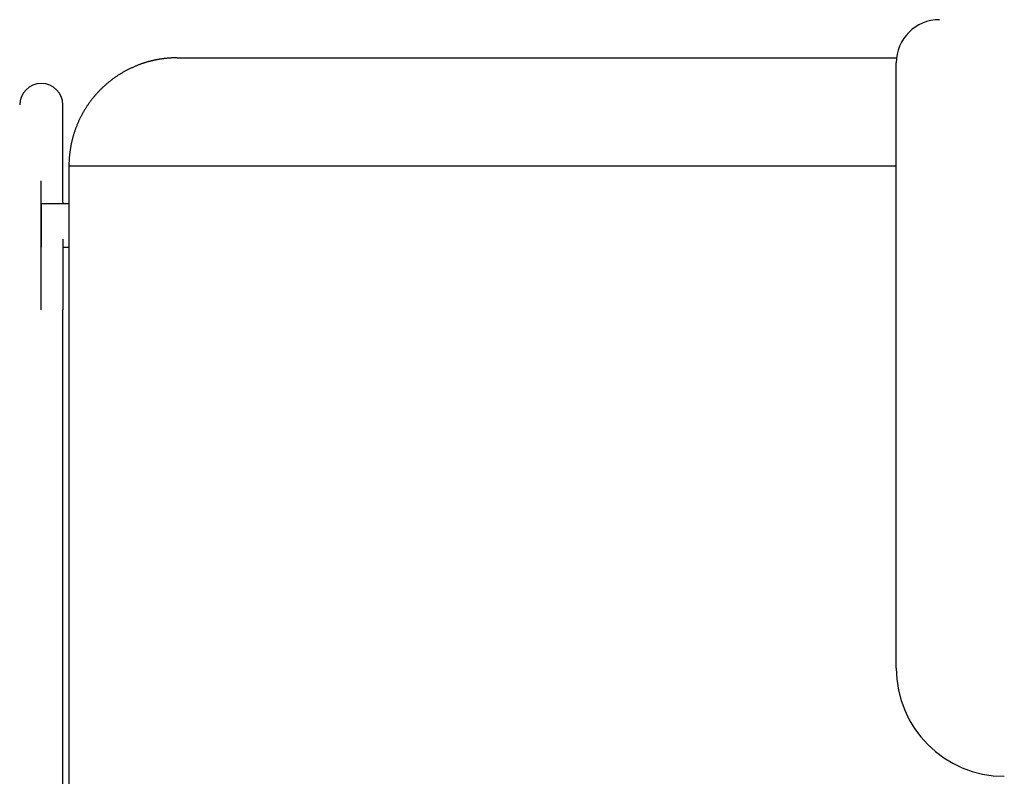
# Model space of a CAD drawing. Header units: metres. Extents: x -1 to 461, y -6 to 31.
# Tile 46 of 82: x 419.059 to 419.515, y 14.398 to 14.748. Entities that reach past the tile are written whole.
import ezdxf

# ---------------------------------------------------------------- set-up
doc = ezdxf.new("R2010")
doc.units = ezdxf.units.M
doc.linetypes.add('CONTINUA', pattern=[0])
doc.layers.add('PA MOBLES', color=7, linetype='CONTINUA', lineweight=25)

msp = doc.modelspace()

# ---------------------------------------------------------------- linework, layer by layer
at = {"layer": 'PA MOBLES', "color": 180, "transparency": 33554687}
for p, q in [((419.13216, 14.73083), (419.46479, 14.73083)), ((419.46465, 14.44848), (419.46465, 14.72848)), ((419.07938, 14.66403), (419.07938, 14.70909)), ((419.08216, 14.68083), (419.46465, 14.68083)), ((419.08216, 14.68083), (419.08216, 14.33082)), ((419.06938, 14.61434), (419.06938, 14.67391)), ((419.06938, 14.66322), (419.06938, 14.64322)), ((419.08216, 14.66322), (419.06938, 14.66322)), ((419.07938, 14.64322), (419.08216, 14.64322)), ((419.07938, 14.35384), (419.07938, 14.61434))]:
    msp.add_line(p, q, dxfattribs=at)
for points in [[(419.12024, 14.72939), (419.11999, 14.72932), (419.11974, 14.72926), (419.11949, 14.7292), (419.11924, 14.72913), (419.11898, 14.72906), (419.11873, 14.72899), (419.11849, 14.72892), (419.11824, 14.72885), (419.11799, 14.72878), (419.11774, 14.7287), (419.11749, 14.72863), (419.11724, 14.72855), (419.11699, 14.72847), (419.11675, 14.72839), (419.1165, 14.72831), (419.11625, 14.72823), (419.11601, 14.72815), (419.11576, 14.72806), (419.11552, 14.72798), (419.11527, 14.72789), (419.11503, 14.7278), (419.11479, 14.72771), (419.11454, 14.72762), (419.1143, 14.72753), (419.11406, 14.72744), (419.11382, 14.72734), (419.11357, 14.72725), (419.11333, 14.72715), (419.11309, 14.72705), (419.11285, 14.72695), (419.11255, 14.72682), (419.11224, 14.72669), (419.11194, 14.72656), (419.11163, 14.72642), (419.11133, 14.72628), (419.11102, 14.72614), (419.11072, 14.726), (419.11042, 14.72586), (419.11012, 14.72571), (419.10982, 14.72556), (419.10953, 14.72541), (419.10923, 14.72526), (419.10894, 14.72511), (419.10864, 14.72495), (419.10835, 14.7248), (419.10806, 14.72464), (419.10777, 14.72448), (419.10748, 14.72431), (419.10719, 14.72415), (419.10691, 14.72398), (419.10662, 14.72381), (419.10634, 14.72365), (419.10606, 14.72347), (419.10577, 14.7233), (419.1055, 14.72313), (419.10522, 14.72295), (419.10494, 14.72277), (419.10467, 14.72259), (419.10439, 14.72241), (419.10412, 14.72223), (419.10385, 14.72204), (419.10358, 14.72186), (419.10331, 14.72167), (419.10305, 14.72148), (419.10278, 14.72129), (419.10252, 14.7211), (419.10226, 14.7209), (419.102, 14.72071), (419.10174, 14.72051), (419.10148, 14.72031), (419.10123, 14.72011), (419.10097, 14.71991), (419.10072, 14.71971), (419.10047, 14.7195), (419.10022, 14.7193), (419.09998, 14.71909), (419.09973, 14.71889), (419.09949, 14.71868), (419.09925, 14.71847), (419.09901, 14.71826), (419.09877, 14.71805), (419.09853, 14.71783), (419.0983, 14.71762), (419.09807, 14.7174), (419.09783, 14.71719), (419.09761, 14.71697), (419.09738, 14.71675), (419.09715, 14.71653), (419.09693, 14.71631), (419.09671, 14.71609), (419.09649, 14.71587), (419.09627, 14.71565), (419.09606, 14.71542), (419.09584, 14.7152), (419.09563, 14.71497), (419.09542, 14.71474), (419.0952, 14.71451), (419.09499, 14.71428), (419.09478, 14.71404), (419.09457, 14.7138), (419.09437, 14.71357), (419.09416, 14.71332), (419.09395, 14.71308), (419.09375, 14.71284), (419.09354, 14.71259), (419.09334, 14.71235), (419.09314, 14.7121), (419.09294, 14.71185), (419.09274, 14.71159), (419.09255, 14.71134), (419.09235, 14.71108), (419.09216, 14.71083), (419.09196, 14.71057), (419.09177, 14.71031), (419.09158, 14.71004), (419.09139, 14.70978), (419.0912, 14.70951), (419.09102, 14.70925), (419.09083, 14.70898), (419.09065, 14.70871), (419.09047, 14.70844), (419.09029, 14.70817), (419.09011, 14.70789), (419.08994, 14.70761), (419.08976, 14.70734), (419.08959, 14.70706), (419.08942, 14.70678), (419.08925, 14.7065), (419.08908, 14.70621), (419.08892, 14.70593), (419.08875, 14.70564), (419.08859, 14.70536), (419.08843, 14.70507), (419.08827, 14.70478), (419.08811, 14.70449), (419.08796, 14.7042), (419.0878, 14.70391), (419.08765, 14.70361), (419.0875, 14.70332), (419.08735, 14.70302), (419.08721, 14.70272), (419.08706, 14.70242), (419.08692, 14.70212), (419.08678, 14.70182), (419.08664, 14.70152), (419.0865, 14.70122), (419.08637, 14.70092), (419.08624, 14.70061), (419.08611, 14.70031), (419.08598, 14.7), (419.08585, 14.69969), (419.08573, 14.69938), (419.08561, 14.69907), (419.08548, 14.69876), (419.08537, 14.69845), (419.08525, 14.69814), (419.08514, 14.69783), (419.08502, 14.69752), (419.08491, 14.6972), (419.08481, 14.69689), (419.0847, 14.69657), (419.0846, 14.69626), (419.0845, 14.69594), (419.0844, 14.69562), (419.0843, 14.6953), (419.0842, 14.69499), (419.08411, 14.69467), (419.08402, 14.69435), (419.08393, 14.69403), (419.08384, 14.69371), (419.08376, 14.69339), (419.08368, 14.69307), (419.0836, 14.69274), (419.08352, 14.69242), (419.08344, 14.6921), (419.08337, 14.69178), (419.0833, 14.69145), (419.08323, 14.69113), (419.08316, 14.69081), (419.0831, 14.69049), (419.08304, 14.69016), (419.08298, 14.68984), (419.08292, 14.68951), (419.08286, 14.68919), (419.08281, 14.68887), (419.08276, 14.68854), (419.08271, 14.68822), (419.08266, 14.68789), (419.08261, 14.68757), (419.08257, 14.68725), (419.08253, 14.68692), (419.08249, 14.6866), (419.08245, 14.68627), (419.08242, 14.68595), (419.08239, 14.68563), (419.08236, 14.68531), (419.08233, 14.68498), (419.0823, 14.68466), (419.08228, 14.68434), (419.08226, 14.68402), (419.08224, 14.6837), (419.08222, 14.68337), (419.08221, 14.68305), (419.08219, 14.68273), (419.08218, 14.68242), (419.08217, 14.6821), (419.08217, 14.68178), (419.08216, 14.68146), (419.08216, 14.68114), (419.08216, 14.68083)], [(419.13216, 14.73083), (419.13191, 14.73083), (419.13166, 14.73082), (419.13141, 14.73082), (419.13116, 14.73082), (419.1309, 14.73081), (419.13065, 14.7308), (419.13039, 14.7308), (419.13013, 14.73079), (419.12987, 14.73077), (419.12961, 14.73076), (419.12935, 14.73075), (419.12909, 14.73073), (419.12883, 14.73071), (419.12857, 14.7307), (419.1283, 14.73068), (419.12804, 14.73066), (419.12777, 14.73063), (419.12751, 14.73061), (419.12724, 14.73058), (419.12697, 14.73056), (419.12671, 14.73053), (419.12644, 14.7305), (419.12617, 14.73047), (419.1259, 14.73043), (419.12564, 14.7304), (419.12537, 14.73036), (419.1251, 14.73033), (419.12483, 14.73029), (419.12456, 14.73025), (419.12429, 14.73021), (419.12416, 14.73018), (419.12402, 14.73016), (419.12388, 14.73014), (419.12375, 14.73012), (419.12361, 14.73009), (419.12347, 14.73007), (419.12334, 14.73004), (419.1232, 14.73002), (419.12306, 14.72999), (419.12293, 14.72997), (419.12279, 14.72994), (419.12266, 14.72992), (419.12252, 14.72989), (419.12239, 14.72986), (419.12225, 14.72984), (419.12211, 14.72981), (419.12198, 14.72978), (419.12184, 14.72975), (419.12171, 14.72972), (419.12157, 14.72969), (419.12144, 14.72967), (419.12131, 14.72964), (419.12117, 14.72961), (419.12104, 14.72958), (419.1209, 14.72954), (419.12077, 14.72951), (419.12064, 14.72948), (419.1205, 14.72945), (419.12037, 14.72942), (419.12024, 14.72939)], [(419.07938, 14.66403), (419.07938, 14.66401), (419.07938, 14.66399), (419.07938, 14.66397), (419.07938, 14.66395), (419.07938, 14.66393), (419.07938, 14.66391), (419.07938, 14.66389), (419.07938, 14.66386), (419.07938, 14.66384), (419.07938, 14.66382), (419.07938, 14.66379), (419.07938, 14.66377), (419.07938, 14.66374), (419.07938, 14.66371), (419.07938, 14.66369), (419.07938, 14.66366), (419.07938, 14.66363), (419.07938, 14.6636), (419.07938, 14.66357), (419.07938, 14.66355), (419.07938, 14.66351), (419.07938, 14.66348), (419.07938, 14.66345), (419.07938, 14.66342), (419.07938, 14.66339), (419.07938, 14.66336), (419.07938, 14.66332), (419.07938, 14.66329), (419.07938, 14.66325), (419.07938, 14.66322)], [(419.07938, 14.64689), (419.07938, 14.64686), (419.07938, 14.64682), (419.07938, 14.64679), (419.07938, 14.64675), (419.07938, 14.64672), (419.07938, 14.64668), (419.07938, 14.64665), (419.07938, 14.64661), (419.07938, 14.64658), (419.07938, 14.64654), (419.07938, 14.64651), (419.07938, 14.64647), (419.07938, 14.64643), (419.07938, 14.6464), (419.07938, 14.64636), (419.07938, 14.64633), (419.07938, 14.64629), (419.07938, 14.64626), (419.07938, 14.64622), (419.07938, 14.64619), (419.07938, 14.64615), (419.07938, 14.64611), (419.07938, 14.64608), (419.07938, 14.64604), (419.07938, 14.64601), (419.07938, 14.64597), (419.07938, 14.64593), (419.07938, 14.6459), (419.07938, 14.64586), (419.07938, 14.64583), (419.07938, 14.64538), (419.07938, 14.64493), (419.07938, 14.64448), (419.07938, 14.64403), (419.07938, 14.64357), (419.07938, 14.64311), (419.07938, 14.64264), (419.07938, 14.64217), (419.07938, 14.6417), (419.07938, 14.64122), (419.07938, 14.64074), (419.07938, 14.64026), (419.07938, 14.63977), (419.07938, 14.63928), (419.07938, 14.63879), (419.07938, 14.63829), (419.07938, 14.63779), (419.07938, 14.63729), (419.07938, 14.63678), (419.07938, 14.63628), (419.07938, 14.63577), (419.07938, 14.63525), (419.07938, 14.63473), (419.07938, 14.63421), (419.07938, 14.63369), (419.07938, 14.63317), (419.07938, 14.63264), (419.07938, 14.63211), (419.07938, 14.63158), (419.07938, 14.63104), (419.07938, 14.6305), (419.07938, 14.62996), (419.07938, 14.62942), (419.07938, 14.62888), (419.07938, 14.62834), (419.07938, 14.62779), (419.07938, 14.62724), (419.07938, 14.62669), (419.07938, 14.62614), (419.07938, 14.62559), (419.07938, 14.62504), (419.07938, 14.62448), (419.07938, 14.62393), (419.07938, 14.62337), (419.07938, 14.62281), (419.07938, 14.62225), (419.07938, 14.62169), (419.07938, 14.62113), (419.07938, 14.62057), (419.07938, 14.62), (419.07938, 14.61944), (419.07938, 14.61888), (419.07938, 14.61831), (419.07938, 14.61774), (419.07938, 14.61718), (419.07938, 14.61661), (419.07938, 14.61604), (419.07938, 14.61547), (419.07938, 14.61491), (419.07938, 14.61434)]]:
    msp.add_lwpolyline(points, dxfattribs=at)
for centre, radius, start, end in [((419.48465, 14.72848), 0.02, 90, 180), ((419.51465, 14.44848), 0.05, 180, 270)]:
    msp.add_arc(centre, radius, start, end, dxfattribs=at)
for start_param, end_param in [(4.712389, 6.283185), (3.141593, 4.712389)]:
    msp.add_ellipse((419.06938, 14.70909), major_axis=(-0.01, 0), ratio=0.987805, start_param=start_param, end_param=end_param, dxfattribs=at)

doc.saveas('drawing.dxf')
